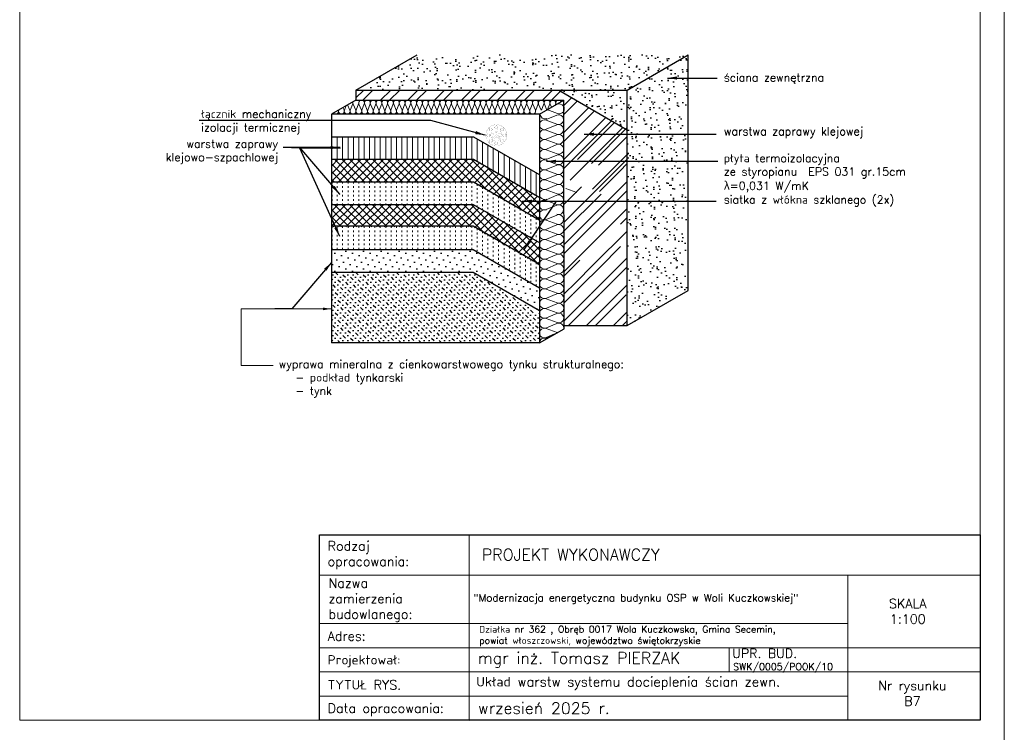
# Model space of a CAD drawing. Header units: millimetres. Extents: x 0 to 152651, y 46550 to 81081.
# Tile 64 of 109: x 137065 to 139115, y 52514 to 53999. Entities that reach past the tile are written whole.
import ezdxf

# ---------------------------------------------------------------- set-up
doc = ezdxf.new("R2010")
doc.units = ezdxf.units.MM
doc.linetypes.add('ACAD_ISO02W100', pattern=[15, 12, -3])
doc.linetypes.add('ACAD_ISO03W100', pattern=[30, 12, -18])
for name, color, linetype in [('A-BUD-MA-MATERIALY', 7, 'Continuous'), ('FASTENER', 104, 'Continuous'), ('MED', 6, 'Continuous')]:
    doc.layers.add(name, color=color, linetype=linetype)
for name, color, linetype, lineweight in [('cienka', 3, 'Continuous', 18), ('opisy', 4, 'Continuous', 18), ('przerywa', 100, 'ACAD_ISO02W100', 5)]:
    doc.layers.add(name, color=color, linetype=linetype, lineweight=lineweight)
doc.styles.add('KASIA', font='romans.shx', dxfattribs={"height": 20})
doc.styles.get("Standard").update_dxf_attribs({"font": 'GOTHIC.TTF'})
doc.dimstyles.new('ISO-25', dxfattribs={"dimtxt": 2.5, "dimasz": 2.5, "dimexe": 1.25, "dimexo": 0.625, "dimtad": 1, "dimtxsty": 'Standard', "dimcen": 2.5, "dimadec": 0, "dimazin": 0, "dimtfac": 1, "dimtmove": 0, "dimatfit": 3, "dimfxl": 1, "dimarcsym": 0})
pattern_1 = [(352.5, (232605.404, 35168.244), (19.683505, 21.0140233), [0, -22.701504, 0, -25.38984, 0, -24.2697]), (322.5, (232605.404, 35168.244), (48.494292, 11.113843), [0, -12.246864, 0, -20.461224, 0, -7.84098]), (282.5, (232592.414, 35181.234), (32.94754, -32.82803), [0, -7.4676, 0, -26.88336, 0, -35.09772]), (272.5, (232592.414, 35181.234), (41.015986, -22.47813), [0, -3.7338, 0, -17.623536, 0, -20.16252])]

msp = doc.modelspace()

# ---------------------------------------------------------------- hatches: boundary and pattern name
at = {"true_color": 0x000000}
h = msp.add_hatch(dxfattribs=at)
h.set_pattern_fill('AR-SAND', color=18, scale=0.588, angle=315, style=0)
h.set_pattern_definition(pattern_1)
h.paths.add_polyline_path([(138248.227, 53852.872), (138329.92, 53852.872), (138457.226, 53926.372), (137892.586, 53926.372), (137765.301, 53852.884), (137765.301, 53852.872), (138177.305, 53852.872)])
h = msp.add_hatch(dxfattribs=at)
h.set_pattern_fill('AR-SAND', color=18, scale=0.588, angle=315, style=0)
h.set_pattern_definition(pattern_1)
h.paths.add_polyline_path([(138457.226, 53926.372), (138329.92, 53852.872), (138329.92, 53361.89), (138457.226, 53435.39)])
h = msp.add_hatch(dxfattribs=at)
h.set_pattern_fill('AR-SAND', color=18, scale=0.588, angle=315, style=0)
h.set_pattern_definition(pattern_1)
h.paths.add_polyline_path([(138248.227, 53852.872), (138187.715, 53852.872), (138329.92, 53770.068), (138329.92, 53852.872)])
at = {"lineweight": 0, "true_color": 0x000000}
h = msp.add_hatch(dxfattribs=at)
h.set_pattern_fill('LINE', color=18, scale=3.528, angle=90, style=0)
h.set_pattern_definition([(270, (224066.952, 72659.416), (-11.2014, -7e-16), [])])
h.paths.add_polyline_path([(137714.998, 53708.621), (137714.998, 53755.661), (138010.206, 53755.661), (138148.398, 53675.875), (138148.398, 53628.835), (138010.206, 53708.621)])
at = {"true_color": 0x000000}
h = msp.add_hatch(dxfattribs=at)
h.set_pattern_fill('NET', color=18, scale=3.528, angle=315, style=0)
h.set_pattern_definition([(45, (224066.952, 72753.496), (7.9205859, -7.9205859), []), (315, (224066.952, 72753.496), (-7.9205859, -7.9205859), [])])
h.paths.add_polyline_path([(137714.998, 53661.581), (137714.998, 53708.621), (138010.206, 53708.621), (138148.398, 53628.835), (138148.398, 53581.795), (138010.206, 53661.581)])
h = msp.add_hatch(dxfattribs=at)
h.set_pattern_fill('NET', color=18, scale=3.528, angle=315, style=0)
h.set_pattern_definition([(45, (224066.59, 72659.416), (7.9205859, -7.9205859), []), (315, (224066.59, 72659.416), (-7.9205859, -7.9205859), [])])
h.paths.add_polyline_path([(137714.636, 53567.501), (137714.636, 53614.541), (138009.844, 53614.541), (138148.036, 53534.755), (138148.036, 53487.715), (138009.844, 53567.501)])
h = msp.add_hatch(dxfattribs=at)
h.set_pattern_fill('DOTS', color=18, scale=8.232, angle=315, style=0)
h.set_pattern_definition([(45, (224066.228, 72659.416), (13.8610253, -4.6203418), [0, -13.0683])])
h.paths.add_polyline_path([(137714.274, 53473.421), (137714.274, 53520.461), (138009.482, 53520.461), (138147.674, 53440.675), (138147.674, 53393.635), (138009.482, 53473.421)])
h = msp.add_hatch(dxfattribs=at)
h.set_pattern_fill('MUDST', color=18, scale=1.176, angle=45, style=0)
h.set_pattern_definition([(315, (224067.3794, 72651.7704), (5.2803906, -15.8411718), [7.4676, -7.4676, 0, -7.4676, 0, -7.4676])])
h.paths.add_polyline_path([(138009.482, 53473.421), (138148.825, 53385.989), (138148.825, 53325.964), (137715.425, 53325.964), (137714.274, 53473.421)])

# ---------------------------------------------------------------- linework, layer by layer
at = {"color": 18, "true_color": 0x000000}
for p, q in [((137765.299, 53836.406), (137781.777, 53852.883)), ((137779.614, 53832.01), (137800.487, 53852.883)), ((137816.716, 53831.692), (137837.907, 53852.883)), ((137835.426, 53831.692), (137856.617, 53852.883)), ((137873.164, 53832.01), (137894.037, 53852.883)), ((137891.874, 53832.01), (137912.747, 53852.883)), ((137929.294, 53832.01), (137950.167, 53852.883)), ((137948.004, 53832.01), (137968.877, 53852.883)), ((137985.106, 53831.692), (138006.297, 53852.883)), ((138004.135, 53832.01), (138025.007, 53852.883)), ((138041.555, 53832.01), (138062.427, 53852.883)), ((138060.265, 53832.01), (138081.137, 53852.883)), ((138097.685, 53832.01), (138118.557, 53852.883)), ((138116.077, 53831.692), (138137.267, 53852.883)), ((138153.815, 53832.01), (138174.687, 53852.883)), ((138172.525, 53832.01), (138191.3, 53850.785)), ((138198.248, 53820.313), (138214.949, 53837.014)), ((138198.248, 53801.603), (138226.774, 53830.129)), ((138198.248, 53764.183), (138250.423, 53816.358)), ((137714.274, 53802.493), (137714.274, 53325.964)), ((138147.674, 53802.493), (138147.674, 53325.964)), ((138198.248, 53745.473), (138262.248, 53809.473)), ((138198.248, 53708.053), (138285.897, 53795.702)), ((138198.248, 53689.343), (138297.341, 53788.436)), ((138211.349, 53665.024), (138321.371, 53775.046)), ((138226.41, 53708.053), (138303.695, 53785.338)), ((138255.809, 53700.032), (138330.28, 53774.503)), ((137714.998, 53755.661), (138010.206, 53755.661)), ((138010.206, 53755.661), (138148.398, 53675.875)), ((138270.508, 53696.021), (138330.28, 53755.793)), ((138299.907, 53688), (138330.28, 53718.373)), ((137714.998, 53708.621), (138010.206, 53708.621)), ((138010.206, 53708.621), (138148.398, 53628.835)), ((138198.971, 53577.612), (138329.92, 53708.561)), ((138314.606, 53683.989), (138330.28, 53699.663)), ((138258.171, 53646.264), (138299.907, 53688)), ((138272.388, 53641.771), (138314.606, 53683.989)), ((137714.998, 53661.581), (138010.206, 53661.581)), ((138010.206, 53661.581), (138148.398, 53581.795)), ((138198.971, 53615.032), (138234.775, 53650.835)), ((138300.823, 53632.785), (138330.28, 53662.243)), ((138198.534, 53577.175), (138262.173, 53640.813)), ((138198.555, 53558.486), (138275.871, 53635.802)), ((138198.586, 53530.549), (138300.823, 53632.785)), ((138198.607, 53511.859), (138315.04, 53628.292)), ((138315.04, 53628.292), (138330.28, 53643.533)), ((137714.636, 53614.541), (138009.844, 53614.541)), ((138009.844, 53614.541), (138148.036, 53534.755)), ((138198.649, 53474.481), (138330.28, 53606.113)), ((138316.607, 53573.729), (138330.28, 53587.403)), ((137714.278, 53569.58), (138009.486, 53569.58)), ((138009.486, 53569.58), (138147.678, 53489.795)), ((138259.148, 53488.302), (138329.92, 53559.074)), ((138272.909, 53483.353), (138316.245, 53526.689)), ((137714.274, 53520.461), (138009.482, 53520.461)), ((138009.482, 53520.461), (138147.674, 53440.675)), ((138198.248, 53464.822), (138231.627, 53498.201)), ((138222.985, 53452.14), (138259.148, 53488.302)), ((138300.429, 53473.454), (138329.919, 53502.943)), ((137714.274, 53473.421), (138009.482, 53473.421)), ((138009.482, 53473.421), (138147.674, 53393.635)), ((138236.112, 53446.556), (138272.909, 53483.353)), ((138262.366, 53435.39), (138300.429, 53473.454)), ((138275.493, 53429.807), (138314.19, 53468.504)), ((138314.19, 53468.504), (138329.919, 53484.233)), ((138199.326, 53428.481), (138222.985, 53452.14)), ((138218.036, 53428.481), (138236.112, 53446.556)), ((138311.587, 53428.481), (138329.919, 53446.813)), ((138198.248, 53427.402), (138198.283, 53427.438)), ((138198.763, 53371.788), (138254.414, 53427.438)), ((138205.092, 53415.536), (138216.993, 53427.438)), ((138207.564, 53361.878), (138273.124, 53427.438)), ((138255.456, 53428.481), (138262.366, 53435.39)), ((138274.167, 53428.481), (138275.493, 53429.807)), ((138301.747, 53418.641), (138310.544, 53427.438)), ((138314.873, 53413.057), (138327.807, 53425.991)), ((138198.248, 53408.692), (138205.092, 53415.536)), ((138227.693, 53400.717), (138232.329, 53405.353)), ((138244.984, 53361.878), (138301.747, 53418.641)), ((138263.694, 53361.878), (138314.873, 53413.057)), ((138316.321, 53377.085), (138329.92, 53390.684)), ((138301.114, 53361.878), (138308.369, 53369.133)), ((138309.412, 53370.176), (138316.321, 53377.085)), ((138319.824, 53361.878), (138327.079, 53369.133)), ((138328.122, 53370.176), (138329.448, 53371.502)), ((138329.448, 53371.502), (138329.92, 53371.974))]:
    msp.add_line(p, q, dxfattribs=at)
at = {"color": 18, "lineweight": 0, "true_color": 0x000000}
for p, q in [((137738.435, 53816.476), (137740.791, 53810.858)), ((137741.643, 53810.641), (137745.319, 53820.457)), ((137746.253, 53812.829), (137746.253, 53812.829)), ((137748.146, 53822.091), (137752.857, 53810.858)), ((137748.146, 53822.091), (137752.857, 53810.858)), ((137753.71, 53810.64), (137758.683, 53823.922)), ((137753.71, 53810.641), (137758.683, 53823.922)), ((137759.536, 53823.704), (137764.924, 53810.858)), ((137765.776, 53810.64), (137770.75, 53823.922)), ((137771.602, 53823.704), (137776.99, 53810.858)), ((137777.843, 53810.64), (137782.816, 53823.922)), ((137783.669, 53823.704), (137789.056, 53810.858)), ((137789.909, 53810.64), (137794.883, 53823.922)), ((137795.735, 53823.704), (137801.123, 53810.858)), ((137801.975, 53810.64), (137806.949, 53823.922)), ((137807.802, 53823.704), (137813.189, 53810.858)), ((137814.042, 53810.64), (137819.015, 53823.922)), ((137819.868, 53823.704), (137825.255, 53810.858)), ((137826.108, 53810.64), (137831.082, 53823.922)), ((137831.934, 53823.704), (137837.322, 53810.858)), ((137838.174, 53810.64), (137843.148, 53823.922)), ((137838.174, 53810.64), (137843.148, 53823.922)), ((137844.001, 53823.704), (137849.388, 53810.858)), ((137850.241, 53810.64), (137855.214, 53823.922)), ((137856.067, 53823.704), (137861.455, 53810.858)), ((137862.307, 53810.64), (137867.281, 53823.922)), ((137868.133, 53823.704), (137873.521, 53810.858)), ((137874.374, 53810.64), (137879.347, 53823.922)), ((137880.2, 53823.704), (137885.587, 53810.858)), ((137886.44, 53810.64), (137891.414, 53823.922)), ((137892.266, 53823.704), (137897.654, 53810.858)), ((137898.506, 53810.64), (137903.48, 53823.922)), ((137904.333, 53823.704), (137909.72, 53810.858)), ((137910.573, 53810.64), (137915.546, 53823.922)), ((137916.399, 53823.704), (137921.786, 53810.858)), ((137922.639, 53810.64), (137927.613, 53823.922)), ((137928.465, 53823.704), (137933.853, 53810.858)), ((137928.465, 53823.704), (137933.853, 53810.858)), ((137934.706, 53810.64), (137939.679, 53823.922)), ((137940.532, 53823.704), (137945.919, 53810.858)), ((137946.772, 53810.64), (137951.745, 53823.922)), ((137952.598, 53823.704), (137957.986, 53810.858)), ((137958.838, 53810.64), (137963.812, 53823.922)), ((137964.664, 53823.704), (137970.052, 53810.858)), ((137970.905, 53810.64), (137975.878, 53823.922)), ((137976.731, 53823.704), (137982.118, 53810.858)), ((137982.971, 53810.64), (137987.945, 53823.922)), ((137988.797, 53823.704), (137994.185, 53810.858)), ((137995.037, 53810.64), (138000.011, 53823.922)), ((138000.864, 53823.704), (138006.251, 53810.858)), ((138007.104, 53810.64), (138012.077, 53823.922)), ((138012.93, 53823.704), (138018.318, 53810.858)), ((138019.17, 53810.64), (138024.144, 53823.922)), ((138019.17, 53810.64), (138024.144, 53823.922)), ((138024.996, 53823.704), (138030.384, 53810.858)), ((138031.237, 53810.64), (138036.21, 53823.922)), ((138037.063, 53823.704), (138042.45, 53810.858)), ((138043.303, 53810.64), (138048.276, 53823.922)), ((138049.129, 53823.704), (138054.517, 53810.858)), ((138055.369, 53810.64), (138060.343, 53823.922)), ((138061.195, 53823.704), (138066.583, 53810.858)), ((138067.436, 53810.64), (138072.409, 53823.922)), ((138073.262, 53823.704), (138078.649, 53810.858)), ((138079.502, 53810.64), (138084.476, 53823.922)), ((138085.328, 53823.704), (138090.716, 53810.858)), ((138091.568, 53810.64), (138096.542, 53823.922)), ((138097.395, 53823.704), (138102.782, 53810.858)), ((138103.635, 53810.64), (138108.608, 53823.922)), ((138109.461, 53823.704), (138114.849, 53810.858)), ((138109.461, 53823.704), (138114.849, 53810.858)), ((138115.701, 53810.64), (138120.675, 53823.922)), ((138121.527, 53823.704), (138126.915, 53810.858)), ((138127.768, 53810.64), (138132.741, 53823.922)), ((138133.594, 53823.704), (138138.981, 53810.858)), ((138139.834, 53810.64), (138144.807, 53823.922)), ((138145.66, 53823.704), (138151.048, 53810.858)), ((138151.9, 53810.64), (138156.874, 53823.922)), ((138157.726, 53823.704), (138163.114, 53810.858)), ((138185.378, 53804.086), (138162.799, 53812.541)), ((138164.623, 53812.392), (138168.94, 53823.922)), ((138169.793, 53823.704), (138172.588, 53817.039)), ((138178.155, 53820.276), (138185.008, 53823.15)), ((138180.062, 53821.4), (138181.007, 53823.922)), ((138161.68, 53791.559), (138183.519, 53800.718)), ((138183.888, 53781.654), (138161.31, 53790.11)), ((138183.888, 53781.654), (138161.31, 53790.11)), ((138161.68, 53771.046), (138183.519, 53780.205)), ((138161.68, 53771.046), (138183.519, 53780.205)), ((138183.888, 53761.142), (138161.31, 53769.597)), ((138161.68, 53750.533), (138183.519, 53759.692)), ((137649.286, 53731.902), (137732.99, 53731.902)), ((137649.286, 53731.902), (137732.044, 53635.064)), ((138184.208, 53740.509), (138161.629, 53748.964)), ((138161.999, 53729.901), (138183.838, 53739.06)), ((138184.208, 53719.996), (138161.629, 53728.451)), ((138161.629, 53707.939), (138183.468, 53717.097)), ((138183.838, 53698.034), (138161.259, 53706.489)), ((138183.838, 53698.034), (138161.259, 53706.489)), ((138161.629, 53687.426), (138183.468, 53696.585)), ((138161.629, 53687.426), (138183.468, 53696.585)), ((138183.838, 53677.521), (138161.259, 53685.976)), ((138161.629, 53666.913), (138183.468, 53676.072)), ((138184.157, 53656.889), (138161.578, 53665.344)), ((138161.948, 53646.281), (138183.787, 53655.439)), ((138184.157, 53636.376), (138161.578, 53644.831)), ((138161.578, 53624.318), (138183.417, 53633.477)), ((138225.117, 53639.024), (138202.539, 53647.479)), ((138183.787, 53614.414), (138161.208, 53622.869)), ((138183.787, 53614.414), (138161.208, 53622.869)), ((138161.578, 53603.805), (138183.417, 53612.964)), ((138161.578, 53603.805), (138183.417, 53612.964)), ((138161.578, 53583.293), (138183.417, 53592.451)), ((138184.106, 53573.268), (138161.528, 53581.724)), ((138161.897, 53562.66), (138183.736, 53571.819)), ((138184.106, 53552.756), (138161.528, 53561.211)), ((138161.897, 53542.147), (138183.736, 53551.306)), ((138184.106, 53532.243), (138161.528, 53540.698)), ((138161.897, 53521.634), (138183.736, 53530.793)), ((138184.106, 53511.73), (138161.528, 53520.185)), ((138161.897, 53501.122), (138183.736, 53510.28)), ((138184.106, 53491.217), (138161.528, 53499.672)), ((138161.897, 53480.609), (138183.736, 53489.768)), ((138184.106, 53470.704), (138161.528, 53479.159)), ((138184.106, 53470.704), (138161.528, 53479.159)), ((138161.897, 53460.096), (138183.736, 53469.255)), ((138184.106, 53450.191), (138161.528, 53458.646)), ((138161.897, 53439.583), (138183.736, 53448.742)), ((138184.106, 53429.679), (138161.528, 53438.134)), ((138161.897, 53419.07), (138183.736, 53428.229)), ((138184.106, 53409.166), (138161.528, 53417.621)), ((138161.897, 53398.557), (138183.736, 53407.716)), ((137696.868, 53396.854), (137526.172, 53396.854)), ((137526.172, 53396.854), (137526.172, 53278.588)), ((137713.668, 53396.854), (137526.172, 53396.854)), ((138184.106, 53388.653), (138161.528, 53397.108)), ((138161.897, 53378.045), (138183.736, 53387.203)), ((138184.106, 53368.14), (138161.528, 53376.595)), ((138161.897, 53357.532), (138183.736, 53366.691)), ((138184.106, 53347.627), (138161.528, 53356.082)), ((137526.172, 53278.588), (137593.239, 53278.588))]:
    msp.add_line(p, q, dxfattribs=at)
at = {"color": 18, "linetype": 'ACAD_ISO03W100', "lineweight": 0, "ltscale": 0.3, "true_color": 0x000000}
for p, q in [((137715.675, 53661.581), (137715.675, 53614.541)), ((137726.561, 53661.581), (137726.561, 53614.541)), ((137737.762, 53661.581), (137737.762, 53614.541)), ((137748.964, 53661.581), (137748.964, 53614.541)), ((137760.165, 53661.581), (137760.165, 53614.541)), ((137771.366, 53661.581), (137771.366, 53614.541)), ((137782.568, 53661.581), (137782.568, 53614.541)), ((137793.769, 53661.581), (137793.769, 53614.541)), ((137804.971, 53661.581), (137804.971, 53614.541)), ((137816.172, 53661.581), (137816.172, 53614.541)), ((137827.373, 53661.581), (137827.373, 53614.541)), ((137838.575, 53661.581), (137838.575, 53614.541)), ((137849.776, 53661.581), (137849.776, 53614.541)), ((137860.978, 53661.581), (137860.978, 53614.541)), ((137872.179, 53661.581), (137872.179, 53614.541)), ((137883.38, 53661.581), (137883.38, 53614.541)), ((137894.582, 53661.581), (137894.582, 53614.541)), ((137905.783, 53661.581), (137905.783, 53614.541)), ((137916.985, 53661.581), (137916.985, 53614.541)), ((137928.186, 53661.581), (137928.186, 53614.541)), ((137939.387, 53661.581), (137939.387, 53614.541)), ((137950.589, 53661.581), (137950.589, 53614.541)), ((137961.79, 53661.581), (137961.79, 53614.541)), ((137972.992, 53661.581), (137972.992, 53614.541)), ((137984.193, 53661.581), (137984.193, 53614.541)), ((137995.394, 53661.581), (137995.394, 53614.541)), ((138006.596, 53661.581), (138006.596, 53614.541)), ((138017.797, 53657.198), (138017.797, 53610.158)), ((138028.999, 53650.731), (138028.999, 53603.691)), ((138040.2, 53644.263), (138040.2, 53597.223)), ((138051.401, 53637.796), (138051.401, 53590.756)), ((138062.603, 53631.329), (138062.603, 53584.289)), ((138073.804, 53624.862), (138073.804, 53577.822)), ((138085.006, 53618.395), (138085.006, 53571.355)), ((138096.207, 53611.928), (138096.207, 53564.888)), ((138107.408, 53605.461), (138107.408, 53558.421)), ((138118.61, 53598.994), (138118.61, 53551.954)), ((138129.811, 53592.526), (138129.811, 53545.486)), ((137715.675, 53569.155), (137715.675, 53522.115)), ((137726.561, 53569.155), (137726.561, 53522.115)), ((137737.762, 53569.155), (137737.762, 53522.115)), ((137748.964, 53569.155), (137748.964, 53522.115)), ((137760.165, 53569.155), (137760.165, 53522.115)), ((137771.366, 53569.155), (137771.366, 53522.115)), ((137782.568, 53569.155), (137782.568, 53522.115)), ((137793.769, 53569.155), (137793.769, 53522.115)), ((137804.971, 53569.155), (137804.971, 53522.115)), ((137816.172, 53569.155), (137816.172, 53522.115)), ((137827.373, 53569.155), (137827.373, 53522.115)), ((137838.575, 53569.155), (137838.575, 53522.115)), ((137849.776, 53569.155), (137849.776, 53522.115)), ((137860.978, 53569.155), (137860.978, 53522.115)), ((137872.179, 53569.155), (137872.179, 53522.115)), ((137883.38, 53569.155), (137883.38, 53522.115)), ((137894.582, 53569.155), (137894.582, 53522.115)), ((137905.783, 53569.155), (137905.783, 53522.115)), ((137916.985, 53569.155), (137916.985, 53522.115)), ((137928.186, 53569.155), (137928.186, 53522.115)), ((137939.387, 53569.155), (137939.387, 53522.115)), ((137950.589, 53569.155), (137950.589, 53522.115)), ((137961.79, 53569.155), (137961.79, 53522.115)), ((137972.992, 53569.155), (137972.992, 53522.115)), ((137984.193, 53569.155), (137984.193, 53522.115)), ((137995.394, 53569.155), (137995.394, 53522.115)), ((138006.596, 53569.155), (138006.596, 53522.115)), ((138141.013, 53586.059), (138141.013, 53539.019)), ((138017.797, 53564.772), (138017.797, 53517.732)), ((138028.999, 53558.305), (138028.999, 53511.265)), ((138040.2, 53551.838), (138040.2, 53504.798)), ((138051.401, 53545.371), (138051.401, 53498.331)), ((138062.603, 53538.904), (138062.603, 53491.864)), ((138073.804, 53532.437), (138073.804, 53485.397)), ((138085.006, 53525.969), (138085.006, 53478.929)), ((138096.207, 53519.502), (138096.207, 53472.462)), ((138107.408, 53513.035), (138107.408, 53465.995)), ((138118.61, 53506.568), (138118.61, 53459.528)), ((138129.811, 53500.101), (138129.811, 53453.061)), ((138141.013, 53493.634), (138141.013, 53446.594))]:
    msp.add_line(p, q, dxfattribs=at)
at = {"color": 18, "lineweight": 0, "true_color": 0x000000}
for centre, radius, start, end in [((137753.033, 53826.038), 6.033, 339.470237, 20.789434), ((137753.033, 53826.038), 6.033, 339.470237, 20.789434), ((137765.1, 53826.038), 6.033, 152.851916, 202.752216), ((137777.166, 53826.038), 6.033, 339.470237, 202.752216), ((137789.233, 53826.038), 6.033, 339.470237, 202.752216), ((137801.299, 53826.038), 6.033, 339.470237, 202.752216), ((137813.365, 53826.038), 6.033, 339.470237, 202.752216), ((137825.432, 53826.038), 6.033, 339.470237, 202.752216), ((137837.498, 53826.038), 6.033, 339.470237, 202.752216), ((137837.498, 53826.038), 6.033, 339.470237, 62.70654), ((137849.564, 53826.038), 6.033, 339.470237, 202.752216), ((137861.631, 53826.038), 6.033, 339.470237, 202.752216), ((137873.697, 53826.038), 6.033, 339.470237, 202.752216), ((137885.764, 53826.038), 6.033, 339.470237, 202.752216), ((137897.83, 53826.038), 6.033, 339.470237, 202.752216), ((137909.896, 53826.038), 6.033, 339.470237, 202.752216), ((137921.963, 53826.038), 6.033, 339.470237, 202.752216), ((137934.029, 53826.038), 6.033, 339.470237, 202.752216), ((137934.029, 53826.038), 6.033, 339.470237, 62.70654), ((137946.095, 53826.038), 6.033, 339.470237, 202.752216), ((137958.162, 53826.038), 6.033, 339.470237, 202.752216), ((137970.228, 53826.038), 6.033, 339.470237, 202.752216), ((137982.295, 53826.038), 6.033, 339.470237, 202.752216), ((137994.361, 53826.038), 6.033, 339.470237, 202.752216), ((138006.427, 53826.038), 6.033, 339.470237, 202.752216), ((138018.494, 53826.038), 6.033, 339.470237, 202.752216), ((138018.494, 53826.038), 6.033, 339.470237, 62.70654), ((138030.56, 53826.038), 6.033, 339.470237, 202.752216), ((138042.626, 53826.038), 6.033, 339.470237, 202.752216), ((138054.693, 53826.038), 6.033, 339.470237, 202.752216), ((138066.759, 53826.038), 6.033, 339.470237, 202.752216), ((138078.826, 53826.038), 6.033, 339.470237, 202.752216), ((138090.892, 53826.038), 6.033, 339.470237, 202.752216), ((138102.958, 53826.038), 6.033, 339.470237, 202.752216), ((138115.025, 53826.038), 6.033, 339.470237, 202.752216), ((138127.091, 53826.038), 6.033, 339.470237, 202.752216), ((138139.157, 53826.038), 6.033, 339.470237, 202.752216), ((138151.224, 53826.038), 6.033, 339.470237, 202.752216), ((138163.29, 53826.038), 6.033, 339.470237, 202.752216), ((138175.357, 53826.038), 6.033, 339.470237, 202.752216), ((138187.423, 53826.037), 6.033, 27.451177, 202.752216), ((138188.975, 53813.691), 10.256, 249.470237, 112.752216), ((137723.161, 53808.525), 6.033, 217.308983, 22.752216), ((137735.227, 53808.525), 6.033, 159.470237, 22.752216), ((137747.293, 53808.525), 6.033, 159.470237, 22.752216), ((137747.293, 53808.525), 6.033, 266.961022, 22.752216), ((137759.36, 53808.525), 6.033, 159.470237, 22.752216), ((137759.36, 53808.525), 6.033, 159.470237, 22.752216), ((137771.426, 53808.525), 6.033, 159.470237, 22.752216), ((137783.493, 53808.525), 6.033, 159.470237, 22.752216), ((137795.559, 53808.525), 6.033, 159.470237, 22.752216), ((137807.625, 53808.524), 6.033, 159.470237, 22.752216), ((137807.625, 53808.525), 6.033, 159.470237, 225.842411), ((137807.625, 53808.525), 6.033, 303.706407, 22.752216), ((137819.692, 53808.525), 6.033, 159.470237, 22.752216), ((137831.758, 53808.525), 6.033, 159.470237, 22.752216), ((137843.825, 53808.525), 6.033, 159.470237, 22.752216), ((137843.825, 53808.525), 6.033, 159.470237, 22.752216), ((137855.891, 53808.525), 6.033, 159.470237, 22.752216), ((137867.957, 53808.525), 6.033, 159.470237, 22.752216), ((137880.024, 53808.525), 6.033, 159.470237, 22.752216), ((137892.09, 53808.524), 6.033, 159.470237, 22.752216), ((137892.09, 53808.525), 6.033, 159.470237, 225.842411), ((137892.09, 53808.525), 6.033, 303.706407, 22.752216), ((137904.156, 53808.525), 6.033, 159.470237, 22.752216), ((137916.223, 53808.525), 6.033, 159.470237, 22.752216), ((137928.289, 53808.525), 6.033, 159.470237, 22.752216), ((137928.289, 53808.525), 6.033, 266.961022, 22.752216), ((137940.356, 53808.525), 6.033, 159.470237, 22.752216), ((137952.422, 53808.525), 6.033, 159.470237, 22.752216), ((137964.488, 53808.525), 6.033, 159.470237, 22.752216), ((137976.555, 53808.525), 6.033, 159.470237, 22.752216), ((137988.621, 53808.524), 6.033, 159.470237, 22.752216), ((137988.621, 53808.525), 6.033, 159.470237, 225.842411), ((137988.621, 53808.525), 6.033, 303.706407, 22.752216), ((138000.687, 53808.525), 6.033, 159.470237, 22.752216), ((138012.754, 53808.525), 6.033, 159.470237, 22.752216), ((138024.82, 53808.525), 6.033, 159.470237, 22.752216), ((138024.82, 53808.525), 6.033, 159.470237, 22.752216), ((138036.887, 53808.525), 6.033, 159.470237, 22.752216), ((138048.953, 53808.525), 6.033, 159.470237, 22.752216), ((138061.019, 53808.525), 6.033, 159.470237, 22.752216), ((138073.086, 53808.524), 6.033, 159.470237, 22.752216), ((138073.086, 53808.525), 6.033, 159.470237, 225.842411), ((138073.086, 53808.525), 6.033, 303.706407, 22.752216), ((138085.152, 53808.525), 6.033, 159.470237, 22.752216), ((138097.218, 53808.525), 6.033, 159.470237, 22.752216), ((138109.285, 53808.525), 6.033, 159.470237, 22.752216), ((138109.285, 53808.525), 6.033, 159.470237, 22.752216), ((138121.351, 53808.525), 6.033, 159.470237, 22.752216), ((138133.418, 53808.525), 6.033, 159.470237, 22.752216), ((138159.202, 53802.936), 10.256, 178.319586, 292.752216), ((138187.485, 53791.259), 10.256, 249.470237, 112.752216), ((138157.713, 53780.504), 10.256, 69.470237, 292.752216), ((138187.485, 53770.747), 10.256, 249.470237, 112.752216), ((138157.713, 53759.992), 10.256, 69.470237, 292.752216), ((138187.485, 53750.234), 10.256, 249.470237, 112.752216), ((138158.032, 53739.359), 10.256, 69.470237, 292.752216), ((138187.805, 53729.601), 10.256, 249.470237, 112.752216), ((138158.032, 53718.846), 10.256, 69.470237, 292.752216), ((138187.434, 53707.639), 10.256, 249.470237, 112.752216), ((138157.662, 53696.884), 10.256, 69.470237, 292.752216), ((138187.434, 53687.126), 10.256, 249.470237, 112.752216), ((138157.662, 53676.371), 10.256, 69.470237, 292.752216), ((138187.434, 53666.613), 10.256, 249.470237, 112.752216), ((138157.982, 53655.739), 10.256, 69.470237, 292.752216), ((138187.754, 53645.981), 10.256, 249.470237, 112.752216), ((138157.982, 53635.226), 10.256, 69.470237, 292.752216), ((138187.384, 53624.019), 10.256, 249.470237, 112.752216), ((138157.612, 53613.264), 10.256, 69.470237, 292.752216), ((138187.384, 53603.506), 10.256, 249.470237, 112.752216), ((138157.612, 53592.751), 10.256, 69.470237, 292.752216), ((138187.384, 53582.993), 10.256, 249.470237, 112.752216), ((138157.931, 53572.118), 10.256, 69.470237, 292.752216), ((138187.703, 53562.361), 10.256, 249.470237, 112.752216), ((138157.931, 53551.606), 10.256, 69.470237, 292.752216), ((138187.703, 53541.848), 10.256, 249.470237, 112.752216), ((138157.931, 53531.093), 10.256, 69.470237, 292.752216), ((138187.703, 53521.335), 10.256, 249.470237, 112.752216), ((138157.931, 53510.58), 10.256, 69.470237, 292.752216), ((138187.703, 53500.822), 10.256, 249.470237, 112.752216), ((138157.931, 53490.067), 10.256, 69.470237, 292.752216), ((138187.703, 53480.309), 10.256, 249.470237, 112.752216), ((138187.703, 53480.309), 10.256, 249.470237, 112.752216), ((138157.931, 53469.554), 10.256, 69.470237, 292.752216), ((138187.703, 53459.796), 10.256, 249.470237, 112.752216), ((138157.931, 53449.041), 10.256, 69.470237, 292.752216), ((138187.703, 53439.284), 10.256, 249.470237, 112.752216), ((138157.931, 53428.529), 10.256, 69.470237, 292.752216), ((138187.703, 53418.771), 10.256, 249.470237, 112.752216), ((138157.931, 53408.016), 10.256, 69.470237, 292.752216), ((138187.703, 53398.258), 10.256, 249.470237, 112.752216), ((138157.931, 53387.503), 10.256, 69.470237, 292.752216), ((138187.703, 53377.745), 10.256, 249.470237, 112.752216), ((138157.931, 53366.99), 10.256, 69.470237, 292.752216), ((138187.703, 53357.232), 10.256, 346.466187, 112.752216), ((138157.931, 53346.477), 10.256, 69.470237, 292.752216), ((138157.931, 53325.964), 10.256, 69.470237, 180)]:
    msp.add_arc(centre, radius, start, end, dxfattribs=at)
msp.add_solid([(137696.868, 53399.654), (137713.668, 53396.854), (137696.868, 53394.054)], dxfattribs=at)
at = {"layer": 'A-BUD-MA-MATERIALY', "color": 18, "true_color": 0x000000}
for p, q in [((138161.897, 53337.019), (138179.893, 53344.566)), ((138163.216, 53334.937), (138161.528, 53335.569))]:
    msp.add_line(p, q, dxfattribs=at)
at = {"layer": 'cienka', "color": 18, "true_color": 0x000000}
for p, q in [((139115.372, 55459.514), (139115.372, 52489.514)), ((139115.372, 52489.514), (139115.372, 55459.514)), ((139115.372, 52489.514), (139115.372, 55459.514)), ((137065.372, 52539.514), (137065.372, 55409.514)), ((139065.372, 55409.514), (139065.372, 52539.514)), ((138542.351, 52691.261), (138542.351, 52640.912)), ((138753.372, 52640.28), (139065.372, 52640.28)), ((139065.372, 52539.514), (137065.372, 52539.514))]:
    msp.add_line(p, q, dxfattribs=at)
at = {"layer": 'FASTENER', "color": 18, "true_color": 0x000000}
for points, const_width in [([(138061.256, 53780.42, 0.1396406), (138049.409, 53779.043, 0.0984914), (138042.288, 53774.285, 0.0984914), (138037.53, 53767.164, 0.0984914), (138035.859, 53758.765, 0.0984914), (138037.53, 53750.365, 0.0984914), (138042.288, 53743.244, 0.0984914), (138049.409, 53738.486, 0.0984914), (138057.809, 53736.815, 0.0984914), (138066.209, 53738.486, 0.0984914), (138073.33, 53743.244, 0.0984914), (138078.088, 53750.365, 0.0984914), (138079.758, 53758.765, 0.0984914), (138078.088, 53767.164, 0.0984914), (138073.33, 53774.285, 0.0984914), (138066.209, 53779.043, 0.06263917), (138061.28, 53780.416)], 0.265), ([(138050.627, 53762.296, 0.01616472), (138050.414, 53761.825, 0.0984914), (138049.805, 53758.765, 0.0984914), (138050.414, 53755.704, 0.0161381), (138050.627, 53755.234, 0.0984914)], 0.0265), ([(138057.277, 53766.745, 0.08188431), (138054.743, 53766.154, 0.0984914), (138052.148, 53764.42, 0.04872252), (138051.16, 53763.219, 0.0984914)], 0.0265), ([(138051.16, 53754.311, 0.04874921), (138052.148, 53753.109, 0.0984914), (138054.743, 53751.376, 0.08185737), (138057.276, 53750.784, 0.0984914)], 0.0265), ([(138055.685, 53759.017, 0.02965476), (138055.67, 53758.765, 0.09640708), (138055.826, 53757.965, 0.0984914)], 0.0265), ([(138056.487, 53760.443, 0.03009926), (138056.295, 53760.273, 0.09589236), (138055.841, 53759.601, 0.0984914)], 0.0265), ([(138056.13, 53757.442, 0.02916389), (138056.295, 53757.257, 0.0984914), (138056.987, 53756.794, 0.0984914)], 0.0265), ([(138057.803, 53760.897, 0.0955327), (138057.01, 53760.744, 0.0984914)], 0.0265), ([(138057.557, 53756.646, 0.02891572), (138057.803, 53756.632, 0.09677705), (138058.606, 53756.789, 0.0984914)], 0.0265), ([(138058.06, 53760.882, 0.03023609), (138057.803, 53760.897, 0.0984914)], 0.0265), ([(138058.341, 53750.785, 0.08152676), (138060.864, 53751.376, 0.0984914), (138063.458, 53753.109, 0.04890039), (138064.449, 53754.315, 0.0984914)], 0.0265), ([(138064.45, 53763.213, 0.04892737), (138063.458, 53764.42, 0.0984914), (138060.864, 53766.154, 0.0814998), (138058.342, 53766.744, 0.0984914)], 0.0265), ([(138059.481, 53760.081, 0.0299866), (138059.311, 53760.273, 0.09553872), (138058.642, 53760.725, 0.0984914)], 0.0265), ([(138059.126, 53757.092, 0.02905468), (138059.311, 53757.257, 0.09641729), (138059.767, 53757.932, 0.0984914)], 0.0265), ([(138059.921, 53758.514, 0.02949786), (138059.936, 53758.765, 0.09590509), (138059.782, 53759.561, 0.0984914)], 0.0265), ([(138064.982, 53755.238, 0.01598724), (138065.192, 53755.704, 0.0984914), (138065.801, 53758.765, 0.0984914), (138065.192, 53761.825, 0.0159603), (138064.982, 53762.29, 0.0984914)], 0.0265)]:
    msp.add_lwpolyline(points, format="xyb", dxfattribs=dict(at, const_width=const_width))
for points, const_width in [([(138043.681, 53772.872, 0.0984914), (138042.982, 53771.826, 0.0984914), (138042.736, 53770.592, 0.0984914), (138042.982, 53769.358, 0.0984914), (138043.681, 53768.312, 0.0984914), (138044.727, 53767.613, 0.0984914), (138045.961, 53767.367, 0.0984914), (138047.195, 53767.613, 0.0984914), (138048.241, 53768.312, 0.0984914), (138048.94, 53769.358, 0.0984914), (138049.186, 53770.592, 0.0984914), (138048.94, 53771.826, 0.0984914), (138048.241, 53772.872, 0.0984914), (138047.195, 53773.571, 0.0984914), (138045.961, 53773.817, 0.0984914), (138044.727, 53773.571, 0.0984914)], 0.265), ([(138057.814, 53771.854, 0.0984914), (138059.048, 53772.099, 0.0984914), (138060.094, 53772.798, 0.0984914), (138060.793, 53773.845, 0.0984914), (138061.038, 53775.079, 0.0984914), (138060.793, 53776.313, 0.0984914), (138060.094, 53777.359, 0.0984914), (138059.048, 53778.058, 0.0984914), (138057.814, 53778.303, 0.0984914), (138056.58, 53778.058, 0.0984914), (138055.533, 53777.359, 0.0984914), (138054.834, 53776.313, 0.0984914), (138054.589, 53775.079, 0.0984914), (138054.834, 53773.845, 0.0984914), (138055.533, 53772.798, 0.0984914), (138056.58, 53772.099, 0.0984914)], 0.265), ([(138071.911, 53772.887, 0.0984914), (138070.864, 53773.586, 0.0984914), (138069.63, 53773.831, 0.0984914), (138068.396, 53773.586, 0.0984914), (138067.35, 53772.887, 0.0984914), (138066.651, 53771.841, 0.0984914), (138066.406, 53770.607, 0.0984914), (138066.651, 53769.373, 0.0984914), (138067.35, 53768.327, 0.0984914), (138068.396, 53767.628, 0.0984914), (138069.63, 53767.382, 0.0984914), (138070.864, 53767.628, 0.0984914), (138071.911, 53768.327, 0.0984914), (138072.61, 53769.373, 0.0984914), (138072.855, 53770.607, 0.0984914), (138072.61, 53771.841, 0.0984914)], 0.265), ([(138037.842, 53758.754, 0.0984914), (138038.087, 53757.52, 0.0984914), (138038.786, 53756.474, 0.0984914), (138039.832, 53755.775, 0.0984914), (138041.066, 53755.529, 0.0984914), (138042.3, 53755.775, 0.0984914), (138043.347, 53756.474, 0.0984914), (138044.046, 53757.52, 0.0984914), (138044.291, 53758.754, 0.0984914), (138044.046, 53759.988, 0.0984914), (138043.347, 53761.034, 0.0984914), (138042.3, 53761.733, 0.0984914), (138041.066, 53761.979, 0.0984914), (138039.832, 53761.733, 0.0984914), (138038.786, 53761.034, 0.0984914), (138038.087, 53759.988, 0.0984914)], 0.265), ([(138057.803, 53770.317, 0.0984914), (138053.382, 53769.438, 0.0984914), (138049.634, 53766.933, 0.0984914), (138047.13, 53763.186, 0.0984914), (138046.251, 53758.765, 0.0984914), (138047.13, 53754.344, 0.0984914), (138049.634, 53750.596, 0.0984914), (138053.382, 53748.092, 0.0984914), (138057.803, 53747.212, 0.0984914), (138062.224, 53748.092, 0.0984914), (138065.972, 53750.596, 0.0984914), (138068.476, 53754.344, 0.0984914), (138069.356, 53758.765, 0.0984914), (138068.476, 53763.186, 0.0984914), (138065.972, 53766.933, 0.0984914), (138062.224, 53769.438, 0.0984914)], 0.133), ([(138057.803, 53767.296, 0.09942947), (138054.577, 53766.648, 0.09887502), (138051.834, 53764.797, 0.09810089), (138050.005, 53762.034, 0.09756043), (138049.361, 53758.765, 0.09756043), (138050.005, 53755.496, 0.09810089), (138051.834, 53752.732, 0.09887502), (138054.577, 53750.882, 0.09942947), (138057.803, 53750.234, 0.09942947), (138061.03, 53750.882, 0.09887502), (138063.773, 53752.732, 0.09810089), (138065.601, 53755.496, 0.09756043), (138066.245, 53758.765, 0.09756043), (138065.601, 53762.034, 0.09810089), (138063.773, 53764.797, 0.09887502), (138061.03, 53766.648, 0.09942947)], 0.133), ([(138057.803, 53764.363, 0.09992765), (138055.699, 53763.938, 0.09907475), (138053.907, 53762.723, 0.09789197), (138052.714, 53760.911, 0.09707171), (138052.294, 53758.765, 0.09707171), (138052.714, 53756.618, 0.09789197), (138053.907, 53754.806, 0.09907475), (138055.699, 53753.591, 0.09992765), (138057.803, 53753.166, 0.09992765), (138059.907, 53753.591, 0.09907475), (138061.699, 53754.806, 0.09789197), (138062.892, 53756.618, 0.09707171), (138063.313, 53758.765, 0.09707171), (138062.892, 53760.911, 0.09789197), (138061.699, 53762.723, 0.09907475), (138059.907, 53763.938, 0.09992765)], 0.133), ([(138057.803, 53760.009, 0.0984914), (138057.327, 53759.914, 0.0984914), (138056.923, 53759.644, 0.0984914), (138056.654, 53759.241, 0.0984914), (138056.559, 53758.765, 0.0984914), (138056.654, 53758.289, 0.0984914), (138056.923, 53757.885, 0.0984914), (138057.327, 53757.615, 0.0984914), (138057.803, 53757.521, 0.0984914), (138058.279, 53757.615, 0.0984914), (138058.683, 53757.885, 0.0984914), (138058.953, 53758.289, 0.0984914), (138059.047, 53758.765, 0.0984914), (138058.953, 53759.241, 0.0984914), (138058.683, 53759.644, 0.0984914), (138058.279, 53759.914, 0.0984914)], 0.133), ([(138057.803, 53759.653, 0.0984914), (138057.463, 53759.586, 0.0984914), (138057.175, 53759.393, 0.0984914), (138056.982, 53759.105, 0.0984914), (138056.915, 53758.765, 0.0984914), (138056.982, 53758.425, 0.0984914), (138057.175, 53758.136, 0.0984914), (138057.463, 53757.944, 0.0984914), (138057.803, 53757.876, 0.0984914), (138058.143, 53757.944, 0.0984914), (138058.432, 53758.136, 0.0984914), (138058.624, 53758.425, 0.0984914), (138058.692, 53758.765, 0.0984914), (138058.624, 53759.105, 0.0984914), (138058.432, 53759.393, 0.0984914), (138058.143, 53759.586, 0.0984914)], 0.0265), ([(138077.765, 53758.775, 0.0984914), (138077.519, 53760.009, 0.0984914), (138076.82, 53761.055, 0.0984914), (138075.774, 53761.754, 0.0984914), (138074.54, 53762, 0.0984914), (138073.306, 53761.754, 0.0984914), (138072.26, 53761.055, 0.0984914), (138071.561, 53760.009, 0.0984914), (138071.315, 53758.775, 0.0984914), (138071.561, 53757.541, 0.0984914), (138072.26, 53756.495, 0.0984914), (138073.306, 53755.796, 0.0984914), (138074.54, 53755.55, 0.0984914), (138075.774, 53755.796, 0.0984914), (138076.82, 53756.495, 0.0984914), (138077.519, 53757.541, 0.0984914)], 0.265), ([(138043.696, 53744.642, 0.0984914), (138044.742, 53743.943, 0.0984914), (138045.976, 53743.698, 0.0984914), (138047.21, 53743.943, 0.0984914), (138048.256, 53744.642, 0.0984914), (138048.955, 53745.689, 0.0984914), (138049.201, 53746.923, 0.0984914), (138048.955, 53748.157, 0.0984914), (138048.256, 53749.203, 0.0984914), (138047.21, 53749.902, 0.0984914), (138045.976, 53750.147, 0.0984914), (138044.742, 53749.902, 0.0984914), (138043.696, 53749.203, 0.0984914), (138042.997, 53748.157, 0.0984914), (138042.751, 53746.923, 0.0984914), (138042.997, 53745.689, 0.0984914)], 0.265), ([(138057.814, 53738.803, 0.0984914), (138059.048, 53739.049, 0.0984914), (138060.094, 53739.748, 0.0984914), (138060.793, 53740.794, 0.0984914), (138061.038, 53742.028, 0.0984914), (138060.793, 53743.262, 0.0984914), (138060.094, 53744.308, 0.0984914), (138059.048, 53745.007, 0.0984914), (138057.814, 53745.253, 0.0984914), (138056.58, 53745.007, 0.0984914), (138055.533, 53744.308, 0.0984914), (138054.834, 53743.262, 0.0984914), (138054.589, 53742.028, 0.0984914), (138054.834, 53740.794, 0.0984914), (138055.533, 53739.748, 0.0984914), (138056.58, 53739.049, 0.0984914)], 0.265), ([(138071.925, 53744.657, 0.0984914), (138072.624, 53745.703, 0.0984914), (138072.87, 53746.937, 0.0984914), (138072.624, 53748.171, 0.0984914), (138071.925, 53749.218, 0.0984914), (138070.879, 53749.917, 0.0984914), (138069.645, 53750.162, 0.0984914), (138068.411, 53749.917, 0.0984914), (138067.365, 53749.218, 0.0984914), (138066.666, 53748.171, 0.0984914), (138066.421, 53746.937, 0.0984914), (138066.666, 53745.703, 0.0984914), (138067.365, 53744.657, 0.0984914), (138068.411, 53743.958, 0.0984914), (138069.645, 53743.713, 0.0984914), (138070.879, 53743.958, 0.0984914)], 0.265)]:
    msp.add_lwpolyline(points, format="xyb", close=True, dxfattribs=dict(at, const_width=const_width))
for points, const_width in [([(138050.169, 53754.969), (138052.715, 53756.441)], 0.133), ([(138050.169, 53762.561), (138052.717, 53761.091)], 0.133), ([(138050.702, 53763.483), (138053.25, 53762.014)], 0.133), ([(138050.701, 53754.046), (138053.248, 53755.518)], 0.133), ([(138052.89, 53759.762), (138053.045, 53760.345)], 0.0265), ([(138055.69, 53759.016), (138052.89, 53759.762)], 0.0265), ([(138053.045, 53760.345), (138055.847, 53759.599)], 0.0265), ([(138053.151, 53759.568), (138053.368, 53760.438)], 0.133), ([(138053.323, 53756.513), (138055.832, 53757.967)], 0.0265), ([(138053.625, 53755.992), (138053.323, 53756.513)], 0.0265), ([(138053.947, 53756.039), (138053.486, 53756.807)], 0.133), ([(138056.133, 53757.445), (138053.625, 53755.992)], 0.0265), ([(138055.084, 53762.627), (138055.852, 53763.088)], 0.133), ([(138055.036, 53762.948), (138055.557, 53763.25)], 0.0265), ([(138056.489, 53760.441), (138055.036, 53762.948)], 0.0265), ([(138055.557, 53763.25), (138057.011, 53760.742)], 0.0265), ([(138057.005, 53754.107), (138056.136, 53754.324)], 0.133), ([(138056.229, 53754.001), (138056.975, 53756.803)], 0.0265), ([(138056.812, 53753.846), (138056.229, 53754.001)], 0.0265), ([(138057.557, 53756.646), (138056.812, 53753.846)], 0.0265), ([(138057.276, 53750.25), (138057.275, 53753.192)], 0.133), ([(138057.276, 53767.279), (138057.278, 53764.338)], 0.133), ([(138058.061, 53760.883), (138058.806, 53763.684)], 0.0265), ([(138058.341, 53750.25), (138058.34, 53753.192)], 0.133), ([(138058.342, 53767.279), (138058.343, 53764.338)], 0.133), ([(138058.613, 53763.423), (138059.482, 53763.205)], 0.133), ([(138060.06, 53754.279), (138058.606, 53756.788)], 0.0265), ([(138059.389, 53763.529), (138058.643, 53760.727)], 0.0265), ([(138058.806, 53763.684), (138059.389, 53763.529)], 0.0265), ([(138059.129, 53757.089), (138060.582, 53754.581)], 0.0265), ([(138059.485, 53760.085), (138061.992, 53761.538)], 0.0265), ([(138060.534, 53754.903), (138059.766, 53754.442)], 0.133), ([(138062.573, 53757.185), (138059.771, 53757.931)], 0.0265), ([(138062.295, 53761.016), (138059.786, 53759.562)], 0.0265), ([(138059.927, 53758.513), (138062.728, 53757.767)], 0.0265), ([(138060.582, 53754.581), (138060.06, 53754.279)], 0.0265), ([(138061.671, 53761.49), (138062.132, 53760.722)], 0.133), ([(138061.992, 53761.538), (138062.295, 53761.016)], 0.0265), ([(138062.467, 53757.961), (138062.25, 53757.092)], 0.133), ([(138064.916, 53754.046), (138062.368, 53755.515)], 0.133), ([(138064.916, 53763.483), (138062.37, 53762.011)], 0.133), ([(138062.728, 53757.767), (138062.573, 53757.185)], 0.0265), ([(138065.449, 53754.969), (138062.901, 53756.438)], 0.133), ([(138065.449, 53762.56), (138062.902, 53761.088)], 0.133)]:
    msp.add_lwpolyline(points, dxfattribs=dict(at, const_width=const_width))
at = {"layer": 'MED', "color": 18, "true_color": 0x000000}
for p, q in [((137765.299, 53852.883), (137892.605, 53926.383)), ((138329.92, 53852.872), (138457.226, 53926.372)), ((138457.226, 53435.386), (138457.226, 53926.372)), ((137765.301, 53852.872), (137765.301, 53831.999)), ((137765.301, 53852.872), (138177.305, 53852.872)), ((138177.305, 53852.872), (138248.227, 53852.872)), ((138187.715, 53852.872), (138329.92, 53770.068)), ((138248.227, 53852.872), (138329.92, 53852.872)), ((138329.92, 53361.878), (138329.92, 53852.872)), ((137765.301, 53831.999), (137714.274, 53802.493)), ((137765.301, 53831.999), (138198.249, 53831.999)), ((138147.674, 53802.493), (138198.249, 53831.999)), ((138198.782, 53355.471), (138198.249, 53831.999)), ((138147.674, 53802.493), (137714.274, 53802.493)), ((138329.919, 53361.889), (138457.224, 53435.389)), ((138329.92, 53361.878), (138198.775, 53361.878)), ((138147.674, 53325.964), (138198.782, 53355.471)), ((138147.674, 53325.964), (137714.274, 53325.964))]:
    msp.add_line(p, q, dxfattribs=at)
at = {"layer": 'opisy', "color": 18, "linetype": 'Continuous', "lineweight": 0, "true_color": 0x000000, "flags": 128}
for points in [[(137689.662, 52539.514), (137689.662, 52925.812), (138000.951, 52925.777), (138000.951, 52539.48)], [(138789.372, 52841.812), (139065.372, 52841.812), (139065.372, 52690.629), (138789.372, 52690.629)]]:
    msp.add_lwpolyline(points, close=True, dxfattribs=at)
for points in [[(137689.662, 52925.794), (139065.372, 52925.794), (139065.372, 52841.812), (137689.662, 52841.812)], [(138729.372, 52925.794), (139065.372, 52925.794)], [(137689.662, 52741.029), (138789.372, 52741.029), (138789.372, 52589.88), (137689.662, 52589.88)], [(137689.662, 52690.629), (138789.372, 52690.629), (138789.372, 52640.28), (137689.662, 52640.28)], [(138729.372, 52690.629), (139065.372, 52690.629)], [(137689.662, 52640.28), (138789.372, 52640.28), (138789.372, 52589.897), (137689.662, 52589.897)], [(137725.662, 52589.897), (138789.372, 52589.897), (138789.372, 52539.514), (137725.662, 52539.514)]]:
    msp.add_lwpolyline(points, dxfattribs=at)
at = {"layer": 'opisy', "color": 18, "lineweight": 25, "true_color": 0x000000}
msp.add_lwpolyline([(137689.662, 52925.794), (139065.372, 52925.794), (139065.372, 52539.514), (137689.662, 52539.514)], close=True, dxfattribs=at)

# ---------------------------------------------------------------- texts
at = {"layer": 'opisy', "color": 18, "linetype": 'Continuous', "lineweight": 0, "true_color": 0x000000, "attachment_point": 4, "style": 'KASIA'}
for s, insert, char_height, width in [('\\A1;{\\H0.80952x;Rodzaj opracowania:}', (137706.488, 52883.525), 24, 141.54434), ('\\A1;\\pxql;PROJEKT WYKONAWCZY', (138027.84, 52884.606), 24, 946.31605), ('\\A1;\\pxql;{\\H0.80952x;Nazwa \\Pzamierzenia\\Pbudowlanego:}', (137708.306, 52789.827), 24, 141.54434), ('\\A1;"Modernizacja energetyczna budynku OSP w Woli Kuczkowskiej"', (138010.099, 52792.327), 15.6, 787.57688), ('\\A1;\\pxqc;{\\H0.80952x;SKALA\\P1:100}', (138540.376, 52766.611), 24, 747.85817), ('\\A1;\\pxql;{\\H0.80952x;Adres:}', (137706.488, 52715.132), 24, 141.54434), ('\\A1;Działka nr 362 , Obręb 0017 Wola Kuczkowska, Gmina Secemin, \\Ppowiat włoszczowski, województwo świętokrzyskie', (138022.058, 52715.192), 14, 817.77748), ('\\A1;UPR. BUD.', (138548.861, 52679.095), 19.2, 598.28653), ('\\A1;\\pxql;{\\H0.80952x;Projektował:}', (137706.488, 52662.654), 24, 747.85817), ('\\A1;mgr inż. Tomasz PIERZAK', (138019.33, 52665.345), 24, 747.85817), ('\\A1;SWK/0005/POOK/10', (138550.867, 52648.803), 14.4, 448.7149), ('\\A1;\\pxql;{\\H0.80952x;TYTUŁ RYS.}', (137706.488, 52613.449), 24, 747.85817), ('\\A1;Układ warstw systemu docieplenia ścian zewn.', (138016.054, 52616.68), 20, 925.91659), ('\\A1;\\pxqc;{\\H0.80952x;Nr rysunku\\PB7}', (138550.003, 52595.594), 24, 747.85817), ('\\A1;\\pxql;{\\H0.80952x;Data opracowania:}', (137706.488, 52561.411), 24, 747.85817), ('\\A1;wrzesień 2025 r.', (138019.33, 52564.735), 24, 747.85817)]:
    msp.add_mtext(s, dxfattribs=dict(at, insert=insert, char_height=char_height, width=width))
at = {"layer": 'przerywa', "color": 18, "true_color": 0x000000, "insert": (138531.504, 53915.306), "char_height": 16.8, "width": 638.88703, "attachment_point": 1}
msp.add_mtext('\\P{\\Fromans|c0;ściana zewnętrzna\\P\\P\\P\\Pwarstwa zaprawy klejowej\\P\\Ppłyta termoizolacyjna\\Pze styropianu  EPS 031 gr.15cm \\P\\fCentury Gothic|b0|i0|c238|p34;\\H1.0833x;λ\\Fromans|c0;\\H0.92311x;=0,031 W/mK\\Psiatka z włókna szklanego (2x)}', dxfattribs=at)
at = {"layer": 'przerywa', "color": 18, "true_color": 0x000000, "char_height": 16.8, "style": 'KASIA'}
for s, insert, width, attachment_point in [('łącznik mechaniczny{\\C256; \\P}izolacji termicznej', (137443.4, 53811.429), 638.887, 1), ('warstwa zaprawy klejowo-szpachlowej ', (137603.328, 53724.166), 371.42734, 6), ('wyprawa mineralna z cienkowarstwowego tynku strukturalnego:\\P   - podkład tynkarski  \\P   - tynk ', (137604.646, 53290.281), 792.38771, 1)]:
    msp.add_mtext(s, dxfattribs=dict(at, insert=insert, width=width, attachment_point=attachment_point))

# ---------------------------------------------------------------- leaders
at = {"color": 18, "lineweight": 0, "true_color": 0x000000}
for points in [[(138413.83, 53877.909), (138517.297, 53877.909)], [(138033.907, 53759.017), (137921.42, 53789.157), (137439.345, 53789.157)], [(138240.917, 53760.74), (138515.197, 53760.734)], [(137732.662, 53732.917), (137648.958, 53732.917), (137613.901, 53732.917)], [(137731.716, 53636.08), (137648.958, 53732.917), (137613.901, 53732.917)], [(137731.716, 53547.727), (137648.958, 53731.902), (137613.901, 53732.917)], [(138161.888, 53704.391), (138518.71, 53704.391)], [(138111.696, 53621.23), (138515.558, 53621.23)], [(138116.32, 53521.167), (138182.678, 53621.23), (138226.32, 53621.23)], [(137714.729, 53493.713), (137631.972, 53396.875), (137596.915, 53396.875)]]:
    msp.add_leader(points, dimstyle='ISO-25', override={"dimasz": 20, "dimtad": 0}, dxfattribs=at)

doc.saveas('drawing.dxf')
